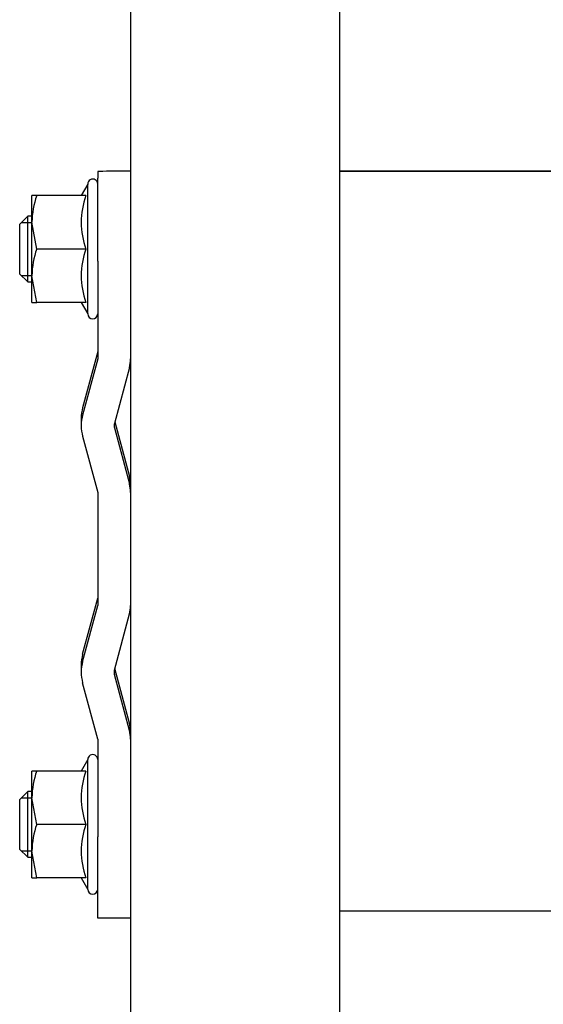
# Model space of a CAD drawing. Header units: centimetres. Extents: x 0 to 55409, y -2708 to 14680.
# Tile 128 of 215: x 50114.08 to 50120.45, y 4896.26 to 4908.23. Entities that reach past the tile are written whole.
import ezdxf

# ---------------------------------------------------------------- set-up
doc = ezdxf.new("R2010")
doc.units = ezdxf.units.CM
doc.header["$LTSCALE"] = 0.01
doc.layers.add('A-konstrukcja', color=7, linetype='Continuous')

# ---------------------------------------------------------------- blocks, each defined once
blk = doc.blocks.new('A$7E8814B27261F1')
at = {"color": 7, "linetype": 'Continuous'}
for p, q in [((3835.2, 4463.5), (3834.2, 4462.5)), ((3834.97, 4463.27), (3834.97, 4462)), ((3841.2, 4463.5), (3835.2, 4463.5)), ((3842.2, 4462.5), (3841.2, 4463.5)), ((3841.44, 4463.27), (3841.44, 4462)), ((3905.2, 4463.5), (3904.2, 4462.5)), ((3904.97, 4463.27), (3904.97, 4462)), ((3911.2, 4463.5), (3905.2, 4463.5)), ((3912.2, 4462.5), (3911.2, 4463.5)), ((3911.44, 4463.27), (3911.44, 4462)), ((3831.7, 4462), (3831.7, 4461.42)), ((3831.7, 4461.42), (3834.95, 4462)), ((3831.7, 4462), (3834.95, 4462)), ((3834.2, 4462.5), (3842.2, 4462.5)), ((3834.2, 4462.5), (3834.2, 4462)), ((3834.95, 4462), (3841.45, 4462)), ((3838.2, 4461.42), (3841.45, 4462)), ((3841.45, 4462), (3844.7, 4462)), ((3842.2, 4462), (3842.2, 4462.5)), ((3844.7, 4461.42), (3844.7, 4462)), ((3901.7, 4462), (3901.7, 4461.42)), ((3901.7, 4461.42), (3904.95, 4462)), ((3901.7, 4462), (3904.95, 4462)), ((3904.2, 4462.5), (3912.2, 4462.5)), ((3904.2, 4462.5), (3904.2, 4462)), ((3904.95, 4462), (3911.45, 4462)), ((3908.2, 4461.42), (3911.45, 4462)), ((3911.45, 4462), (3914.7, 4462)), ((3912.2, 4462), (3912.2, 4462.5)), ((3914.7, 4461.42), (3914.7, 4462)), ((3831.7, 4455.43), (3831.7, 4461.42)), ((3838.2, 4455.43), (3838.2, 4461.42)), ((3844.7, 4455.43), (3844.7, 4461.42)), ((3901.7, 4455.43), (3901.7, 4461.42)), ((3908.2, 4455.43), (3908.2, 4461.42)), ((3914.7, 4455.43), (3914.7, 4461.42)), ((3831.7, 4456.01), (3830.3, 4455.2)), ((3846.1, 4455.2), (3844.7, 4456.01)), ((3848.59, 4454), (3855.42, 4455.83)), ((3857.61, 4456), (3856.71, 4456)), ((3858, 4455.83), (3864.83, 4454)), ((3858.9, 4455.83), (3865.73, 4454)), ((3885.42, 4455.83), (3878.59, 4454)), ((3887.61, 4456), (3886.71, 4456)), ((3894.83, 4454), (3888, 4455.83)), ((3895.73, 4454), (3888.9, 4455.83)), ((3901.7, 4456.01), (3900.3, 4455.2)), ((3916.1, 4455.2), (3914.7, 4456.01)), ((3830.3, 4455.2), (3846.1, 4455.2)), ((3900.3, 4455.2), (3916.1, 4455.2)), ((3826.8, 4454), (3836.71, 4454)), ((3826.8, 4450), (3826.8, 4454)), ((3848.59, 4454), (3836.71, 4454)), ((3878.59, 4454), (3864.83, 4454)), ((3906.71, 4454), (3894.83, 4454)), ((3906.71, 4454), (3916.8, 4454)), ((3917.62, 4454), (3916.8, 4454)), ((3849.62, 4450.14), (3856.45, 4451.97)), ((3850.52, 4450.14), (3857.16, 4451.91)), ((3856.97, 4451.97), (3863.8, 4450.14)), ((3886.45, 4451.97), (3879.62, 4450.14)), ((3887.16, 4451.91), (3880.52, 4450.14)), ((3893.8, 4450.14), (3886.97, 4451.97)), ((4186.6, 4450), (711.34, 4450)), ((3849.49, 4450), (3849.49, 4450)), ((3879.49, 4450), (3879.49, 4450)), ((711.34, 4424.5), (4186.6, 4424.5)), ((3827.65, 4387), (3827.65, 4424.5)), ((3917.64, 4387), (3917.64, 4424.5)), ((3917.68, 4387), (3917.68, 4424.5))]:
    blk.add_line(p, q, dxfattribs=at)
for centre, radius, start, end in [((3834.84, 4451.97), 10.03, 70.3966, 89.3472), ((3841.34, 4451.97), 10.03, 70.3966, 89.3472), ((3904.84, 4451.97), 10.03, 70.3966, 89.3472), ((3911.34, 4451.97), 10.03, 70.3966, 89.3472), ((3834.95, 4446.54), 9.46, 69.9158, 110.0842), ((3841.45, 4446.54), 9.46, 69.9158, 110.0842), ((3856.71, 4451), 5, 74.9995, 105.0005), ((3857.61, 4451), 5, 74.9995, 90), ((3886.71, 4451), 5, 74.9995, 105.0005), ((3887.61, 4451), 5, 74.9995, 90), ((3904.95, 4446.54), 9.46, 69.9158, 110.0842), ((3911.45, 4446.54), 9.46, 69.9158, 110.0842), ((3830.3, 4454.6), 0.6, 90, 270), ((3846.1, 4454.6), 0.6, 270, 90), ((3900.3, 4454.6), 0.6, 90, 270), ((3916.1, 4454.6), 0.6, 270, 90), ((3856.71, 4451), 1, 74.9995, 105.0005), ((3886.71, 4451), 1, 74.9995, 105.0005), ((3848.59, 4454), 4, 270, 285.0005), ((3849.49, 4454), 4, 270, 285.0005), ((3864.83, 4454), 4, 254.9995, 270), ((3878.59, 4454), 4, 270, 285.0005), ((3879.49, 4454), 4, 270, 285.0005), ((3894.83, 4454), 4, 254.9995, 270)]:
    blk.add_arc(centre, radius, start, end, dxfattribs=at)
blk.add_ellipse((3917.62, 4447), major_axis=(0, -7), ratio=0.008727, start_param=2.013707, end_param=3.141593, dxfattribs=at)

msp = doc.modelspace()

# ---------------------------------------------------------------- block references
at = {"layer": 'A-konstrukcja', "xscale": 0.1, "yscale": 0.1, "zscale": 0.1, "rotation": 89.99999999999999}
msp.add_blockref('A$7E8814B27261F1', (50560.429, 4514.625), dxfattribs=at)

doc.saveas('drawing.dxf')
